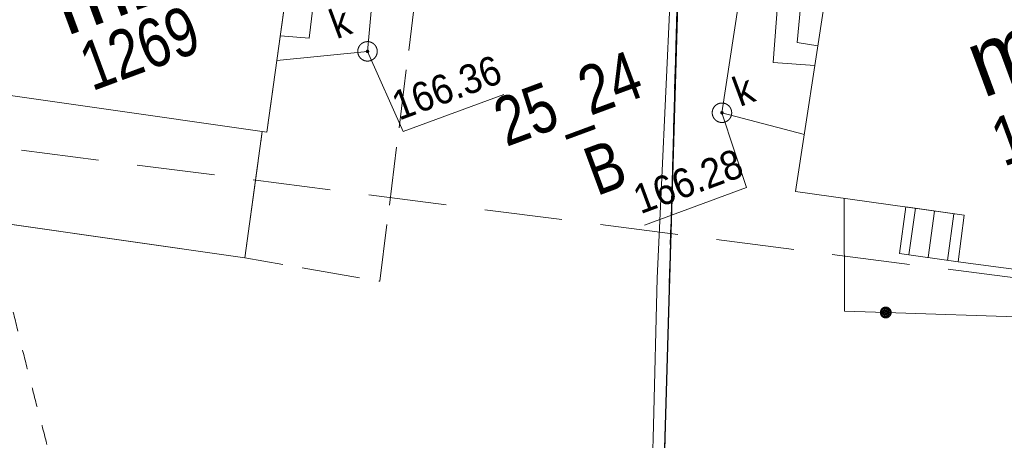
# Model space of a CAD drawing. Header units: millimetres. Extents: x -1155795 to 240441, y -422828 to 463730.
# Tile 8 of 66: x -56918 to -31629, y -51455 to -40649. Entities that reach past the tile are written whole.
import ezdxf
from ezdxf.xclip import XClip

# ---------------------------------------------------------------- set-up
doc = ezdxf.new("R2010")
doc.units = ezdxf.units.MM
doc.header["$MEASUREMENT"] = 0
doc.header["$XCLIPFRAME"] = 0
doc.linetypes.add('Dashed 1_500', pattern=[1000, 500, -500])
doc.layers.add('00 PZT MAPA', color=7, linetype='Continuous')
doc.layers.add('0_Nr_pióra__99', color=7, linetype='Continuous', lineweight=0, true_color=0xaad2ff)
for name, color, linetype, lineweight in [('Nowe_0_Nr_pióra__27', 7, 'Continuous', 25), ('Sycow_7_210-oznaczenie konturu użytku gruntowego_Nr_pióra__3', 3, 'Continuous', 18), ('Sycow_7_211-numer działki ewidencyjnej_Nr_pióra__7', 7, 'Continuous', 18), ('Sycow_7_218-kontur użytku gruntowego_Nr_pióra__3', 3, 'Continuous', 18), ('Sycow_7_219-działka ewidencyjna_Nr_pióra__7', 7, 'Continuous', 18), ('Sycow_7_312-budynek ewidencyjny_Nr_pióra__7', 7, 'Continuous', 18), ('Sycow_7_312-oznaczenie budynku ewidencyjnego-Atr124_Nr_pióra__7', 7, 'Continuous', 18), ('Sycow_7_312-oznaczenie budynku ewidencyjnego_Nr_pióra__7', 7, 'Continuous', 18), ('Sycow_7_320-blok - kondygnacja nadziemna_Nr_pióra__7', 7, 'Continuous', 18), ('Sycow_7_352-schody_Nr_pióra__7', 7, 'Continuous', 18), ('Sycow_7_@Zakres_Nr_pióra__6', 6, 'Continuous', 18), ('Sycow_7_KTOK - Ogrodzenie trwałe_Nr_pióra__7', 7, 'Continuous', 18), ('Sycow_7_KTPL - Plac_Nr_pióra__7', 7, 'Continuous', 18), ('Sycow_7_ogrodzenie trwałe (linia)_Nr_pióra__7', 7, 'Continuous', 18), ('Sycow_7_przewód gazowy (linia)_Nr_pióra__40', 40, 'Continuous', 18), ('Sycow_7_przewód kanalizacyjny (linia)_Nr_pióra__34', 34, 'Continuous', 18), ('Sycow_7_przewód wodociągowy (linia)_Nr_pióra__5', 5, 'Continuous', 18), ('Sycow_7_punkt o określonej wysokości (sieć kanalizacyjna)-Atr2_Nr_pióra__34', 34, 'Continuous', 18), ('Sycow_7_punkt o określonej wysokości (sieć kanalizacyjna)-Atr2_Nr_pióra__7', 7, 'Continuous', 18), ('Sycow_7_punkt o określonej wysokości (sieć kanalizacyjna)_Nr_pióra__34', 34, 'Continuous', 18), ('Sycow_7_studzienka okrągła - przewód kanalizacyjny (punkt)-Atr17_Nr_pióra__34', 34, 'Continuous', 18), ('Sycow_7_studzienka okrągła - przewód kanalizacyjny (punkt)_Nr_pióra__34', 34, 'Continuous', 18)]:
    doc.layers.add(name, color=color, linetype=linetype, lineweight=lineweight)
doc.styles.add('STYL_AUTOMATYCZNY_5', font='txt', dxfattribs={"width": 0.9})
doc.styles.add('STYL_AUTOMATYCZNY_8', font='txt', dxfattribs={"width": 0.903})
doc.styles.add('STYL_AUTOMATYCZNY_9', font='txt', dxfattribs={"width": 0.79})

# ---------------------------------------------------------------- blocks, each defined once
blk = doc.blocks.new('Rysunek_1_7', base_point=(14567, -19307))
at = {"layer": 'Sycow_7_punkt o określonej wysokości (sieć kanalizacyjna)_Nr_pióra__34', "linetype": 'Continuous', "lineweight": 18}
for points in [[(-47943, -41447, 1), (-48027, -41479, 1)], [(-38839, -43024, 1), (-38923, -43056, 1)]]:
    blk.add_hatch(color=34, dxfattribs=at).paths.add_polyline_path(points)
at = {"layer": 'Sycow_7_218-kontur użytku gruntowego_Nr_pióra__3', "color": 3, "linetype": 'Continuous', "lineweight": 18}
for p, q in [((-40056, -40924), (-40069, -41424)), ((-40069, -41424), (-40056, -40924)), ((-40083, -41924), (-40097, -42423)), ((-40097, -42423), (-40083, -41924)), ((-40111, -42923), (-40124, -43423)), ((-40124, -43423), (-40111, -42923)), ((-40138, -43923), (-40152, -44423)), ((-40152, -44423), (-40138, -43923)), ((-40165, -44922), (-40179, -45422)), ((-40179, -45422), (-40165, -44922)), ((-40193, -45922), (-40207, -46422)), ((-40207, -46422), (-40193, -45922)), ((-40220, -46922), (-40234, -47421)), ((-40234, -47421), (-40220, -46922)), ((-40248, -47921), (-40261, -48421)), ((-40261, -48421), (-40248, -47921)), ((-40275, -48921), (-40289, -49421)), ((-40289, -49421), (-40275, -48921)), ((-40303, -49921), (-40316, -50420)), ((-40316, -50420), (-40303, -49921)), ((-40330, -50920), (-40344, -51420)), ((-40344, -51420), (-40330, -50920))]:
    blk.add_line(p, q, dxfattribs=at)
at = {"layer": 'Sycow_7_219-działka ewidencyjna_Nr_pióra__7', "color": 7, "linetype": 'Continuous', "lineweight": 18}
blk.add_line((-40782, -67395), (-39727, -28947), dxfattribs=at)
at = {"layer": 'Sycow_7_312-budynek ewidencyjny_Nr_pióra__7', "color": 7, "linetype": 'Continuous', "lineweight": 18}
for p, q in [((-49520, -36049), (-50574, -43541)), ((-36992, -45060), (-35902, -37981)), ((-50689, -43520), (-51139, -46768)), ((-50574, -43541), (-50689, -43520)), ((-32659, -45673), (-36992, -45060)), ((-51139, -46768), (-60002, -45497)), ((-32813, -46871), (-32659, -45673)), ((-28186, -47472), (-32813, -46871))]:
    blk.add_line(p, q, dxfattribs=at)
at = {"layer": 'Sycow_7_320-blok - kondygnacja nadziemna_Nr_pióra__7', "color": 7, "linetype": 'Continuous', "lineweight": 18, "flags": 128}
blk.add_lwpolyline([(-59495, -42259), (-50689, -43520), (-51139, -46768), (-60002, -45497), (-59854, -44514)], close=True, dxfattribs=at)
at = {"layer": 'Sycow_7_352-schody_Nr_pióra__7', "color": 7, "linetype": 'Continuous', "lineweight": 18}
for p, q in [((-34079, -46687), (-33912, -45494)), ((-33584, -46759), (-33418, -45565)), ((-33089, -46831), (-32923, -45636))]:
    blk.add_line(p, q, dxfattribs=at)
at = {"layer": 'Sycow_7_352-schody_Nr_pióra__7', "color": 7, "linetype": 'Continuous', "lineweight": 18, "flags": 128}
blk.add_lwpolyline([(-32813, -46871), (-32659, -45673), (-34157, -45460), (-34323, -46652)], close=True, dxfattribs=at)
blk.add_lwpolyline([(-32813, -46871), (-32659, -45673), (-34157, -45460), (-34323, -46652)], close=True, dxfattribs=at)
at = {"layer": 'Sycow_7_@Zakres_Nr_pióra__6', "color": 6, "linetype": 'Continuous', "lineweight": 18}
for p, q in [((-54892, -44255), (-56875, -44000)), ((-51916, -44638), (-53900, -44383)), ((-48941, -45021), (-50924, -44765)), ((-45965, -45403), (-47949, -45148)), ((-42990, -45786), (-44973, -45531)), ((-40014, -46168), (-41998, -45913)), ((-37039, -46551), (-39022, -46296)), ((-34063, -46934), (-36047, -46679)), ((-31088, -47316), (-33071, -47061))]:
    blk.add_line(p, q, dxfattribs=at)
at = {"layer": 'Sycow_7_KTOK - Ogrodzenie trwałe_Nr_pióra__7', "color": 7, "linetype": 'Continuous', "lineweight": 18}
blk.add_line((-39686, -28872), (-40548, -47293), dxfattribs=at)
at = {"layer": 'Sycow_7_KTPL - Plac_Nr_pióra__7', "color": 7, "linetype": 'Continuous', "lineweight": 18}
for p, q in [((-46741, -39955), (-46927, -41443)), ((-50350, -41947), (-50141, -40462)), ((-46989, -41939), (-47175, -43428)), ((-47237, -43924), (-47424, -45412)), ((-51001, -45772), (-50795, -44286)), ((-48189, -47279), (-49667, -47023))]:
    blk.add_line(p, q, dxfattribs=at)
at = {"layer": 'Sycow_7_KTPL - Plac_Nr_pióra__7', "color": 7, "linetype": 'Continuous', "lineweight": 18, "flags": 128}
for points in [[(-50726, -43791), (-50689, -43520), (-50574, -43541), (-50420, -42443)], [(-47486, -45908), (-47669, -47369), (-47696, -47365)], [(-50159, -46938), (-51139, -46768), (-51070, -46267)]]:
    blk.add_lwpolyline(points, dxfattribs=at)
at = {"layer": 'Sycow_7_ogrodzenie trwałe (linia)_Nr_pióra__7', "color": 7, "linetype": 'Continuous', "lineweight": 18}
for p, q in [((-40641, -51074), (-40548, -47293)), ((-34812, -48167), (-34812, -48167)), ((-34784, -48168), (-34784, -48168)), ((-34756, -48169), (-34756, -48169)), ((-34728, -48170), (-34728, -48169)), ((-34701, -48170), (-34701, -48170)), ((-34673, -48171), (-34673, -48171)), ((-34673, -48171), (-30925, -48300)), ((-40734, -54823), (-40641, -51074))]:
    blk.add_line(p, q, dxfattribs=at)
at = {"layer": 'Sycow_7_ogrodzenie trwałe (linia)_Nr_pióra__7', "color": 7, "linetype": 'Continuous', "lineweight": 18, "flags": 128}
blk.add_lwpolyline([(-35743, -45237), (-35736, -48135), (-34673, -48171)], dxfattribs=at)
at = {"layer": 'Sycow_7_ogrodzenie trwałe (linia)_Nr_pióra__7', "color": 7, "linetype": 'Continuous', "lineweight": 18}
for radius in [139, 111, 83.3, 55.6, 27.8]:
    blk.add_circle((-34673, -48171), radius, dxfattribs=at)
at = {"layer": 'Sycow_7_przewód gazowy (linia)_Nr_pióra__40', "color": 40, "linetype": 'Continuous', "lineweight": 18, "flags": 128}
blk.add_lwpolyline([(-35625, -27151), (-36947, -41236), (-36416, -41317)], dxfattribs=at)
at = {"layer": 'Sycow_7_przewód kanalizacyjny (linia)_Nr_pióra__34', "color": 34, "linetype": 'Continuous', "lineweight": 18}
blk.add_line((-38881, -43040), (-36765, -43600), dxfattribs=at)
at = {"layer": 'Sycow_7_przewód kanalizacyjny (linia)_Nr_pióra__34', "color": 34, "linetype": 'Continuous', "lineweight": 18, "flags": 128}
for points in [[(-38881, -43040), (-38457, -40239), (-38732, -32470), (-35682, -24090)], [(-50318, -41698), (-47985, -41463), (-47781, -39191), (-47732, -30972), (-49721, -30813), (-53298, -30570)]]:
    blk.add_lwpolyline(points, dxfattribs=at)
at = {"layer": 'Sycow_7_przewód wodociągowy (linia)_Nr_pióra__5', "color": 5, "linetype": 'Continuous', "lineweight": 18, "flags": 128}
for points in [[(-47880, -28009), (-47954, -28442), (-49486, -41123), (-50222, -41065)], [(-36529, -28051), (-37566, -41753), (-36494, -41826)]]:
    blk.add_lwpolyline(points, dxfattribs=at)
at = {"layer": 'Sycow_7_punkt o określonej wysokości (sieć kanalizacyjna)-Atr2_Nr_pióra__7', "color": 7, "linetype": 'Continuous', "lineweight": 18, "flags": 128}
for points in [[(-47985, -41463), (-47072, -43524), (-44486, -42567)], [(-38881, -43040), (-38254, -44962), (-40871, -45931)]]:
    blk.add_lwpolyline(points, dxfattribs=at)
at = {"layer": 'Sycow_7_studzienka okrągła - przewód kanalizacyjny (punkt)_Nr_pióra__34', "color": 34, "linetype": 'Continuous', "lineweight": 18}
for centre in [(-47985, -41463), (-38881, -43040)]:
    blk.add_circle(centre, 250, dxfattribs=at)
at = {"layer": 'Sycow_7_210-oznaczenie konturu użytku gruntowego_Nr_pióra__3', "color": 3, "linetype": 'Continuous', "lineweight": 18, "insert": (-42099, -45186), "char_height": 1250, "attachment_point": 7, "rotation": 20.318, "style": 'STYL_AUTOMATYCZNY_9'}
blk.add_mtext('\\A1;{\\pql;\\fArial|b0|i0|c0|p0;\\W0.790000;B}', dxfattribs=at)
at = {"layer": 'Sycow_7_211-numer działki ewidencyjnej_Nr_pióra__7', "color": 7, "linetype": 'Continuous', "lineweight": 18, "insert": (-44295, -44259), "char_height": 1250, "attachment_point": 7, "rotation": 20.318, "style": 'STYL_AUTOMATYCZNY_9'}
blk.add_mtext('\\A1;{\\pql;\\fArial|b0|i0|c0|p0;\\W0.790000;25_24}', dxfattribs=at)
at = {"layer": 'Sycow_7_312-oznaczenie budynku ewidencyjnego-Atr124_Nr_pióra__7', "color": 7, "linetype": 'Continuous', "lineweight": 18, "char_height": 1750, "attachment_point": 7, "rotation": 20.318, "style": 'STYL_AUTOMATYCZNY_8'}
for insert in [(-55721, -41075), (-32182, -42671)]:
    blk.add_mtext('\\A1;{\\pql;\\fArial|b0|i0|c0|p0;\\W0.903000;m2}', dxfattribs=dict(at, insert=insert))
at = {"layer": 'Sycow_7_312-oznaczenie budynku ewidencyjnego_Nr_pióra__7', "color": 7, "linetype": 'Continuous', "lineweight": 18, "char_height": 1250, "attachment_point": 7, "rotation": 20.318, "style": 'STYL_AUTOMATYCZNY_9'}
for s, insert in [('\\A1;{\\pql;\\fArial|b0|i0|c0|p0;\\W0.790000;1269}', (-55055, -42508)), ('\\A1;{\\pql;\\fArial|b0|i0|c0|p0;\\W0.790000;1281}', (-31640, -44448))]:
    blk.add_mtext(s, dxfattribs=dict(at, insert=insert))
at = {"layer": 'Sycow_7_punkt o określonej wysokości (sieć kanalizacyjna)-Atr2_Nr_pióra__34', "color": 34, "linetype": 'Continuous', "lineweight": 18, "char_height": 750, "attachment_point": 7, "rotation": 20.318, "style": 'STYL_AUTOMATYCZNY_5'}
for s, insert in [('\\A1;{\\pql;\\fArial|b0|i0|c0|p0;\\W0.900000;166.36}', (-47172, -43254)), ('\\A1;{\\pql;\\fArial|b0|i0|c0|p0;\\W0.900000;166.28}', (-40971, -45660))]:
    blk.add_mtext(s, dxfattribs=dict(at, insert=insert))
at = {"layer": 'Sycow_7_studzienka okrągła - przewód kanalizacyjny (punkt)-Atr17_Nr_pióra__34', "color": 34, "linetype": 'Continuous', "lineweight": 18, "char_height": 750, "attachment_point": 7, "rotation": 20.318, "style": 'STYL_AUTOMATYCZNY_5'}
for insert in [(-48779, -41154), (-38420, -42892)]:
    blk.add_mtext('\\A1;{\\pql;\\fArial|b0|i0|c0|p0;\\W0.900000;k}', dxfattribs=dict(at, insert=insert))

msp = doc.modelspace()

# ---------------------------------------------------------------- block references
at = {"layer": '00 PZT MAPA', "color": 7, "linetype": 'Continuous', "lineweight": 15}
ref = msp.add_blockref('Rysunek_1_7', (14567, -19307), dxfattribs=at)
XClip(ref).set_block_clipping_path([(-38444.7789564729, -141413.2871562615), (134317.2398628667, -77444.9644498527), (67578.7707096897, 102798.5088210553), (-105183.2481096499, 38830.1861146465)])

# ---------------------------------------------------------------- next in the draw order: linework, layer by layer
at = {"layer": '0_Nr_pióra__99', "color": 141, "linetype": 'Dashed 1_500', "lineweight": 0, "true_color": 0xaad2ff}
for centre, radius in [((88699, -12696), 150000), ((-56052, -28118), 150000), ((-34105, -15278), 75000)]:
    msp.add_circle(centre, radius, dxfattribs=at)
at = {"layer": 'Nowe_0_Nr_pióra__27', "color": 7, "linetype": 'Continuous', "lineweight": 25}
msp.add_lwpolyline([(-39690, -28867), (-40354, -51666)], dxfattribs=at)

doc.saveas('drawing.dxf')
